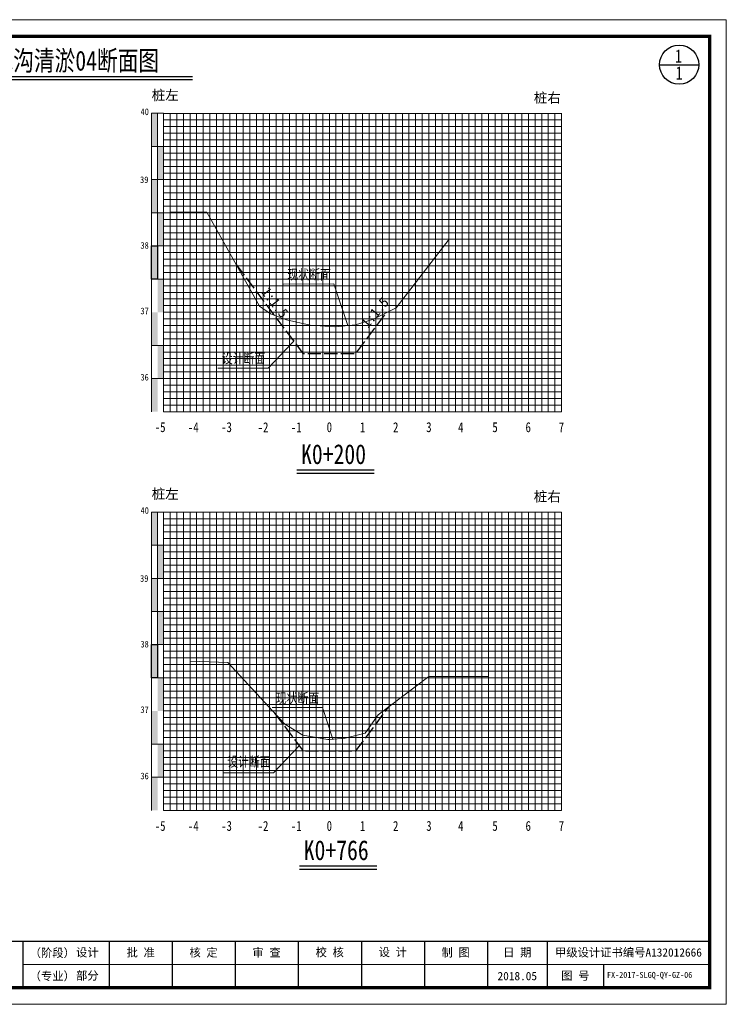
# Model space of a CAD drawing. Extents: x 464172 to 473094, y 3847158 to 3855433.
# Tile 85 of 98: x 470859 to 471072, y 3852269 to 3852566. Entities that reach past the tile are written whole.
import ezdxf
from ezdxf.enums import TextEntityAlignment as Align

# ---------------------------------------------------------------- set-up
doc = ezdxf.new("R2010")
doc.units = 0
doc.linetypes.add('4415', pattern=[5, 4, -1])
doc.layers.get('0').update_dxf_attribs({"linetype": 'CONTINUOUS'})
for name, color, linetype, lineweight in [('0.13文字', 3, 'CONTINUOUS', 13), ('2', 61, 'CONTINUOUS', 30), ('3', 8, 'CONTINUOUS', 5)]:
    doc.layers.add(name, color=color, linetype=linetype, lineweight=lineweight)
for name, color, linetype in [('DIMTEX', 7, 'CONTINUOUS'), ('DMX', 1, 'CONTINUOUS'), ('断面', 7, 'CONTINUOUS')]:
    doc.layers.add(name, color=color, linetype=linetype)
doc.styles.add('LYJFS', font='times.ttf', dxfattribs={"width": 0.7})
doc.styles.add('STYLE2', font='txt', dxfattribs={"width": 0.8})
doc.styles.add('仿宋', font='FangSong_GB2312.ttf', dxfattribs={"width": 0.8})
doc.styles.add('仿宋体', font='FangSong_GB2312.ttf', dxfattribs={"width": 0.8})
doc.styles.add('宋体', font='txt')
doc.styles.add('等线体', font='simhei.ttf')

# ---------------------------------------------------------------- blocks, each defined once
blk = doc.blocks.new('TK')
at = {"lineweight": 0}
for p, q in [((0, 297), (420, 297)), ((420, 297), (420, 0)), ((415, 12), (208, 12)), ((420, 0), (0, 0))]:
    blk.add_line(p, q, dxfattribs=at)
for p, q in [((208, 19), (208, 5)), ((234, 19), (234, 5)), ((253, 19), (253, 5)), ((272, 19), (272, 5)), ((291, 19), (291, 5)), ((310, 19), (310, 5)), ((329, 19), (329, 5)), ((348, 19), (348, 5)), ((366, 19), (366, 5)), ((383, 12), (383, 5))]:
    blk.add_line(p, q)
at = {"lineweight": 0, "const_width": 1}
blk.add_lwpolyline([(25, 292), (415, 292), (415, 5), (25, 5)], close=True, dxfattribs=at)
at = {"lineweight": 0, "const_width": 0.4}
blk.add_lwpolyline([(415, 19), (25, 19)], dxfattribs=at)
at = {"style": 'LYJFS'}
for s, p in [('（阶段）', (216.8339300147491, 15.5)), ('（专业）', (216.8339300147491, 8.5))]:
    blk.add_text(s, height=2.5, dxfattribs=at).set_placement(p, align=Align.MIDDLE_CENTER)
at = {"style": '仿宋'}
blk.add_text('2018.05', height=2.5, dxfattribs=at).set_placement((357, 8.5), align=Align.MIDDLE)
at = {"char_height": 2.5, "attachment_point": 5, "style": '宋体'}
for s, insert in [('设计', (227.4021536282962, 15.5)), ('批 准', (243.5, 15.5)), ('核 定', (262.4375, 15.47222222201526)), ('审 查', (281.4305555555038, 15.47328627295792)), ('校 核', (300.4652777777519, 15.54328155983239)), ('设 计', (319.4722222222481, 15.59333057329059)), ('制 图', (338.4166666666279, 15.4779241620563)), ('日 期', (357, 15.5)), ('甲级设计证书编号A132012666', (390.5, 15.5)), ('部分', (227.4021536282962, 8.5)), ('图 号', (374.5, 8.5))]:
    blk.add_mtext(s, dxfattribs=dict(at, insert=insert))

msp = doc.modelspace()

# ---------------------------------------------------------------- hatches: boundary and pattern name
at = {"linetype": 'Continuous'}
for points in [[(470899.1299987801, 3852537.488376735), (470900.9299987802, 3852537.488376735), (470900.9299987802, 3852527.488376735), (470899.1299987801, 3852527.488376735)], [(470900.9299987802, 3852527.488376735), (470902.7299987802, 3852527.488376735), (470902.7299987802, 3852517.488376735), (470900.9299987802, 3852517.488376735)], [(470899.1299987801, 3852517.488376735), (470900.9299987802, 3852517.488376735), (470900.9299987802, 3852507.488376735), (470899.1299987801, 3852507.488376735)], [(470900.9299987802, 3852507.488376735), (470902.7299987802, 3852507.488376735), (470902.7299987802, 3852497.488376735), (470900.9299987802, 3852497.488376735)], [(470899.1299987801, 3852497.488376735), (470900.9299987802, 3852497.488376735), (470900.9299987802, 3852487.488376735), (470899.1299987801, 3852487.488376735)], [(470900.9299987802, 3852487.488376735), (470902.7299987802, 3852487.488376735), (470902.7299987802, 3852477.488376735), (470900.9299987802, 3852477.488376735)], [(470899.1299987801, 3852477.488376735), (470900.9299987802, 3852477.488376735), (470900.9299987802, 3852467.488376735), (470899.1299987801, 3852467.488376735)], [(470900.9363595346, 3852467.513101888), (470902.7363595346, 3852467.513101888), (470902.7363595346, 3852457.513101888), (470900.9363595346, 3852457.513101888)], [(470899.1299987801, 3852457.484312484), (470900.9299987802, 3852457.484312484), (470900.9299987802, 3852447.484312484), (470899.1299987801, 3852447.484312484)], [(470899.1299987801, 3852417.209050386), (470900.9299987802, 3852417.209050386), (470900.9299987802, 3852407.209050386), (470899.1299987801, 3852407.209050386)], [(470900.9299987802, 3852407.209050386), (470902.7299987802, 3852407.209050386), (470902.7299987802, 3852397.209050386), (470900.9299987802, 3852397.209050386)], [(470899.1299987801, 3852397.209050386), (470900.9299987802, 3852397.209050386), (470900.9299987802, 3852387.209050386), (470899.1299987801, 3852387.209050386)], [(470900.9299987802, 3852387.209050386), (470902.7299987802, 3852387.209050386), (470902.7299987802, 3852377.209050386), (470900.9299987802, 3852377.209050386)], [(470899.1299987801, 3852377.209050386), (470900.9299987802, 3852377.209050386), (470900.9299987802, 3852367.209050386), (470899.1299987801, 3852367.209050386)], [(470900.9299987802, 3852367.209050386), (470902.7299987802, 3852367.209050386), (470902.7299987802, 3852357.209050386), (470900.9299987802, 3852357.209050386)], [(470899.1299987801, 3852357.209050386), (470900.9299987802, 3852357.209050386), (470900.9299987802, 3852347.209050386), (470899.1299987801, 3852347.209050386)], [(470900.9363595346, 3852347.233775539), (470902.7363595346, 3852347.233775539), (470902.7363595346, 3852337.233775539), (470900.9363595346, 3852337.233775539)], [(470899.1299987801, 3852337.204986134), (470900.9299987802, 3852337.204986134), (470900.9299987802, 3852327.204986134), (470899.1299987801, 3852327.204986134)]]:
    msp.add_hatch(color=7, dxfattribs=at).paths.add_polyline_path(points)

# ---------------------------------------------------------------- linework, layer by layer
at = {"linetype": 'Continuous', "flags": 128}
for points in [[(470899.1299987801, 3852497.488376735), (470900.9299987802, 3852497.488376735), (470900.9299987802, 3852487.488376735), (470899.1299987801, 3852487.488376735)], [(470899.1299987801, 3852377.209050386), (470900.9299987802, 3852377.209050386), (470900.9299987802, 3852367.209050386), (470899.1299987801, 3852367.209050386)]]:
    msp.add_lwpolyline(points, close=True, dxfattribs=at)
at = {"color": 1, "linetype": '4415', "lineweight": 30, "flags": 128}
for points in [[(470924.6111314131, 3852491.913533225), (470944.7299987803, 3852465.088376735), (470960.7299987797, 3852465.088376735), (470969.8706779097, 3852477.275948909)], [(470936.1932494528, 3852356.591382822), (470944.7299987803, 3852345.209050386), (470960.7299987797, 3852345.209050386), (470970.7011546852, 3852358.503924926)]]:
    msp.add_lwpolyline(points, dxfattribs=at)
at = {"linetype": 'Continuous', "lineweight": 20, "flags": 128}
for points in [[(470958.2861861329, 3852473.488376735), (470954.0807063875, 3852486.025342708), (470938.9293167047, 3852485.999030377)], [(470941.987632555, 3852468.744865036), (470934.2372407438, 3852460.597168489), (470919.085851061, 3852460.570856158)], [(470953.8162958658, 3852348.694625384), (470950.6126216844, 3852358.245106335), (470935.4612320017, 3852358.218794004)], [(470943.6176857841, 3852346.692134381), (470935.8672939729, 3852338.544437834), (470920.7159042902, 3852338.518125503)]]:
    msp.add_lwpolyline(points, dxfattribs=at)
at = {"layer": '2', "color": 7, "lineweight": 15}
for points in [[(470902.72999878, 3852537.422276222), (471022.72999878, 3852537.422276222)], [(470912.72999878, 3852537.488376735), (470912.72999878, 3852447.488376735)], [(470922.72999878, 3852537.488376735), (470922.72999878, 3852447.488376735)], [(470932.72999878, 3852537.488376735), (470932.72999878, 3852447.488376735)], [(470942.72999878, 3852537.488376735), (470942.72999878, 3852447.488376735)], [(470962.72999878, 3852537.488376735), (470962.72999878, 3852447.488376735)], [(470972.72999878, 3852537.488376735), (470972.72999878, 3852447.488376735)], [(470982.72999878, 3852537.488376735), (470982.72999878, 3852447.488376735)], [(470992.72999878, 3852537.488376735), (470992.72999878, 3852447.488376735)], [(471002.72999878, 3852537.488376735), (471002.72999878, 3852447.488376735)], [(471012.72999878, 3852537.488376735), (471012.72999878, 3852447.488376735)], [(471022.72999878, 3852537.488376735), (471022.72999878, 3852447.488376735)], [(470902.72999878, 3852527.488376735), (471022.72999878, 3852527.488376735)], [(470902.72999878, 3852517.488376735), (471022.72999878, 3852517.488376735)], [(470902.72999878, 3852507.488376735), (471022.72999878, 3852507.488376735)], [(470902.72999878, 3852497.488376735), (471022.72999878, 3852497.488376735)], [(470902.72999878, 3852477.488376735), (471022.72999878, 3852477.488376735)], [(470902.72999878, 3852447.488376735), (471022.72999878, 3852447.488376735)], [(470902.72999878, 3852417.142949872), (471022.72999878, 3852417.142949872)], [(470912.72999878, 3852417.209050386), (470912.72999878, 3852327.209050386)], [(470922.72999878, 3852417.209050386), (470922.72999878, 3852327.209050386)], [(470932.72999878, 3852417.209050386), (470932.72999878, 3852327.209050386)], [(470942.72999878, 3852417.209050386), (470942.72999878, 3852327.209050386)], [(470962.72999878, 3852417.209050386), (470962.72999878, 3852327.209050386)], [(470972.72999878, 3852417.209050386), (470972.72999878, 3852327.209050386)], [(470982.72999878, 3852417.209050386), (470982.72999878, 3852327.209050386)], [(470992.72999878, 3852417.209050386), (470992.72999878, 3852327.209050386)], [(471002.72999878, 3852417.209050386), (471002.72999878, 3852327.209050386)], [(471012.72999878, 3852417.209050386), (471012.72999878, 3852327.209050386)], [(471022.72999878, 3852417.209050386), (471022.72999878, 3852327.209050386)], [(470902.72999878, 3852407.209050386), (471022.72999878, 3852407.209050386)], [(470902.72999878, 3852397.209050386), (471022.72999878, 3852397.209050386)], [(470902.72999878, 3852387.209050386), (471022.72999878, 3852387.209050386)], [(470902.72999878, 3852377.209050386), (471022.72999878, 3852377.209050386)], [(470902.72999878, 3852357.209050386), (471022.72999878, 3852357.209050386)], [(470902.72999878, 3852327.209050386), (471022.72999878, 3852327.209050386)]]:
    msp.add_lwpolyline(points, dxfattribs=at)
at = {"layer": '2', "color": 3, "lineweight": 15}
for points in [[(470952.72999878, 3852537.488376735), (470952.72999878, 3852447.488376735)], [(470952.72999878, 3852417.209050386), (470952.72999878, 3852327.209050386)]]:
    msp.add_lwpolyline(points, dxfattribs=at)
at = {"layer": '2', "color": 7, "lineweight": 15, "flags": 128}
for points in [[(470902.72999878, 3852487.488376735), (471022.72999878, 3852487.488376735)], [(470902.72999878, 3852367.209050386), (471022.72999878, 3852367.209050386)]]:
    msp.add_lwpolyline(points, dxfattribs=at)
at = {"layer": '2', "color": 0, "lineweight": 15}
for points in [[(470902.72999878, 3852467.488376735), (471022.72999878, 3852467.488376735)], [(470902.72999878, 3852457.488376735), (471022.72999878, 3852457.488376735)], [(470902.72999878, 3852347.209050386), (471022.72999878, 3852347.209050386)], [(470902.72999878, 3852337.209050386), (471022.72999878, 3852337.209050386)]]:
    msp.add_lwpolyline(points, dxfattribs=at)
at = {"layer": '3', "lineweight": 5}
for points in [[(470902.72999878, 3852535.488376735), (471022.72999878, 3852535.488376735)], [(470904.72999878, 3852537.488376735), (470904.72999878, 3852447.488376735)], [(470906.72999878, 3852537.488376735), (470906.72999878, 3852447.488376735)], [(470908.72999878, 3852537.488376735), (470908.72999878, 3852447.488376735)], [(470910.72999878, 3852537.488376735), (470910.72999878, 3852447.488376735)], [(470914.72999878, 3852537.488376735), (470914.72999878, 3852447.488376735)], [(470916.72999878, 3852537.488376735), (470916.72999878, 3852447.488376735)], [(470918.72999878, 3852537.488376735), (470918.72999878, 3852447.488376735)], [(470920.72999878, 3852537.488376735), (470920.72999878, 3852447.488376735)], [(470924.72999878, 3852537.488376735), (470924.72999878, 3852447.488376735)], [(470926.72999878, 3852537.488376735), (470926.72999878, 3852447.488376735)], [(470928.72999878, 3852537.488376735), (470928.72999878, 3852447.488376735)], [(470930.72999878, 3852537.488376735), (470930.72999878, 3852447.488376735)], [(470934.72999878, 3852537.488376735), (470934.72999878, 3852447.488376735)], [(470936.72999878, 3852537.488376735), (470936.72999878, 3852447.488376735)], [(470938.72999878, 3852537.488376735), (470938.72999878, 3852447.488376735)], [(470940.72999878, 3852537.488376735), (470940.72999878, 3852447.488376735)], [(470944.72999878, 3852537.488376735), (470944.72999878, 3852447.488376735)], [(470946.72999878, 3852537.488376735), (470946.72999878, 3852447.488376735)], [(470948.72999878, 3852537.488376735), (470948.72999878, 3852447.488376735)], [(470950.72999878, 3852537.488376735), (470950.72999878, 3852447.488376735)], [(470954.72999878, 3852537.488376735), (470954.72999878, 3852447.488376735)], [(470956.72999878, 3852537.488376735), (470956.72999878, 3852447.488376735)], [(470958.72999878, 3852537.488376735), (470958.72999878, 3852447.488376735)], [(470960.72999878, 3852537.488376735), (470960.72999878, 3852447.488376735)], [(470964.72999878, 3852537.488376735), (470964.72999878, 3852447.488376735)], [(470966.72999878, 3852537.488376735), (470966.72999878, 3852447.488376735)], [(470968.72999878, 3852537.488376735), (470968.72999878, 3852447.488376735)], [(470970.72999878, 3852537.488376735), (470970.72999878, 3852447.488376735)], [(470974.72999878, 3852537.488376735), (470974.72999878, 3852447.488376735)], [(470976.72999878, 3852537.488376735), (470976.72999878, 3852447.488376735)], [(470978.72999878, 3852537.488376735), (470978.72999878, 3852447.488376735)], [(470980.72999878, 3852537.488376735), (470980.72999878, 3852447.488376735)], [(470984.72999878, 3852537.488376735), (470984.72999878, 3852447.488376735)], [(470986.72999878, 3852537.488376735), (470986.72999878, 3852447.488376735)], [(470988.72999878, 3852537.488376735), (470988.72999878, 3852447.488376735)], [(470990.72999878, 3852537.488376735), (470990.72999878, 3852447.488376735)], [(470994.72999878, 3852537.488376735), (470994.72999878, 3852447.488376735)], [(470996.72999878, 3852537.488376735), (470996.72999878, 3852447.488376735)], [(470998.72999878, 3852537.488376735), (470998.72999878, 3852447.488376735)], [(471000.72999878, 3852537.488376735), (471000.72999878, 3852447.488376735)], [(471004.72999878, 3852537.488376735), (471004.72999878, 3852447.488376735)], [(471006.72999878, 3852537.488376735), (471006.72999878, 3852447.488376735)], [(471008.72999878, 3852537.488376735), (471008.72999878, 3852447.488376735)], [(471010.72999878, 3852537.488376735), (471010.72999878, 3852447.488376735)], [(471014.72999878, 3852537.488376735), (471014.72999878, 3852447.488376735)], [(471016.72999878, 3852537.488376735), (471016.72999878, 3852447.488376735)], [(471018.72999878, 3852537.488376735), (471018.72999878, 3852447.488376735)], [(471020.72999878, 3852537.488376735), (471020.72999878, 3852447.488376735)], [(470902.72999878, 3852533.488376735), (471022.72999878, 3852533.488376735)], [(470902.72999878, 3852531.488376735), (471022.72999878, 3852531.488376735)], [(470902.72999878, 3852529.488376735), (471022.72999878, 3852529.488376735)], [(470902.72999878, 3852525.488376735), (471022.72999878, 3852525.488376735)], [(470902.72999878, 3852523.488376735), (471022.72999878, 3852523.488376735)], [(470902.72999878, 3852521.488376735), (471022.72999878, 3852521.488376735)], [(470902.72999878, 3852519.488376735), (471022.72999878, 3852519.488376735)], [(470902.72999878, 3852515.488376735), (471022.72999878, 3852515.488376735)], [(470902.72999878, 3852513.488376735), (471022.72999878, 3852513.488376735)], [(470902.72999878, 3852511.488376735), (471022.72999878, 3852511.488376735)], [(470902.72999878, 3852509.488376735), (471022.72999878, 3852509.488376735)], [(470902.72999878, 3852505.488376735), (471022.72999878, 3852505.488376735)], [(470902.72999878, 3852503.488376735), (471022.72999878, 3852503.488376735)], [(470902.72999878, 3852501.488376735), (471022.72999878, 3852501.488376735)], [(470902.72999878, 3852499.488376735), (471022.72999878, 3852499.488376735)], [(470902.72999878, 3852495.488376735), (471022.72999878, 3852495.488376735)], [(470902.72999878, 3852493.488376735), (471022.72999878, 3852493.488376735)], [(470902.72999878, 3852491.488376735), (471022.72999878, 3852491.488376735)], [(470902.72999878, 3852489.488376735), (471022.72999878, 3852489.488376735)], [(470902.72999878, 3852485.488376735), (471022.72999878, 3852485.488376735)], [(470902.72999878, 3852483.488376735), (471022.72999878, 3852483.488376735)], [(470902.72999878, 3852481.488376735), (471022.72999878, 3852481.488376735)], [(470902.72999878, 3852479.488376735), (471022.72999878, 3852479.488376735)], [(470902.72999878, 3852475.488376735), (471022.72999878, 3852475.488376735)], [(470902.72999878, 3852473.488376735), (471022.72999878, 3852473.488376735)], [(470902.72999878, 3852471.488376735), (471022.72999878, 3852471.488376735)], [(470902.72999878, 3852469.488376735), (471022.72999878, 3852469.488376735)], [(470902.72999878, 3852465.488376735), (471022.72999878, 3852465.488376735)], [(470902.72999878, 3852463.488376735), (471022.72999878, 3852463.488376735)], [(470902.72999878, 3852461.488376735), (471022.72999878, 3852461.488376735)], [(470902.72999878, 3852459.488376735), (471022.72999878, 3852459.488376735)], [(470902.72999878, 3852455.488376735), (471022.72999878, 3852455.488376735)], [(470902.72999878, 3852453.488376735), (471022.72999878, 3852453.488376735)], [(470902.72999878, 3852451.488376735), (471022.72999878, 3852451.488376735)], [(470902.72999878, 3852449.488376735), (471022.72999878, 3852449.488376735)], [(470904.72999878, 3852417.209050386), (470904.72999878, 3852327.209050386)], [(470906.72999878, 3852417.209050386), (470906.72999878, 3852327.209050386)], [(470908.72999878, 3852417.209050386), (470908.72999878, 3852327.209050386)], [(470910.72999878, 3852417.209050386), (470910.72999878, 3852327.209050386)], [(470914.72999878, 3852417.209050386), (470914.72999878, 3852327.209050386)], [(470916.72999878, 3852417.209050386), (470916.72999878, 3852327.209050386)], [(470918.72999878, 3852417.209050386), (470918.72999878, 3852327.209050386)], [(470920.72999878, 3852417.209050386), (470920.72999878, 3852327.209050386)], [(470924.72999878, 3852417.209050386), (470924.72999878, 3852327.209050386)], [(470926.72999878, 3852417.209050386), (470926.72999878, 3852327.209050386)], [(470928.72999878, 3852417.209050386), (470928.72999878, 3852327.209050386)], [(470930.72999878, 3852417.209050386), (470930.72999878, 3852327.209050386)], [(470934.72999878, 3852417.209050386), (470934.72999878, 3852327.209050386)], [(470936.72999878, 3852417.209050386), (470936.72999878, 3852327.209050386)], [(470938.72999878, 3852417.209050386), (470938.72999878, 3852327.209050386)], [(470940.72999878, 3852417.209050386), (470940.72999878, 3852327.209050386)], [(470944.72999878, 3852417.209050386), (470944.72999878, 3852327.209050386)], [(470946.72999878, 3852417.209050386), (470946.72999878, 3852327.209050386)], [(470948.72999878, 3852417.209050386), (470948.72999878, 3852327.209050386)], [(470950.72999878, 3852417.209050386), (470950.72999878, 3852327.209050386)], [(470954.72999878, 3852417.209050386), (470954.72999878, 3852327.209050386)], [(470956.72999878, 3852417.209050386), (470956.72999878, 3852327.209050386)], [(470958.72999878, 3852417.209050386), (470958.72999878, 3852327.209050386)], [(470960.72999878, 3852417.209050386), (470960.72999878, 3852327.209050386)], [(470964.72999878, 3852417.209050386), (470964.72999878, 3852327.209050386)], [(470966.72999878, 3852417.209050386), (470966.72999878, 3852327.209050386)], [(470968.72999878, 3852417.209050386), (470968.72999878, 3852327.209050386)], [(470970.72999878, 3852417.209050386), (470970.72999878, 3852327.209050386)], [(470974.72999878, 3852417.209050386), (470974.72999878, 3852327.209050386)], [(470976.72999878, 3852417.209050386), (470976.72999878, 3852327.209050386)], [(470978.72999878, 3852417.209050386), (470978.72999878, 3852327.209050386)], [(470980.72999878, 3852417.209050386), (470980.72999878, 3852327.209050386)], [(470984.72999878, 3852417.209050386), (470984.72999878, 3852327.209050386)], [(470986.72999878, 3852417.209050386), (470986.72999878, 3852327.209050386)], [(470988.72999878, 3852417.209050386), (470988.72999878, 3852327.209050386)], [(470990.72999878, 3852417.209050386), (470990.72999878, 3852327.209050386)], [(470994.72999878, 3852417.209050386), (470994.72999878, 3852327.209050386)], [(470996.72999878, 3852417.209050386), (470996.72999878, 3852327.209050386)], [(470998.72999878, 3852417.209050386), (470998.72999878, 3852327.209050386)], [(471000.72999878, 3852417.209050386), (471000.72999878, 3852327.209050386)], [(471004.72999878, 3852417.209050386), (471004.72999878, 3852327.209050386)], [(471006.72999878, 3852417.209050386), (471006.72999878, 3852327.209050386)], [(471008.72999878, 3852417.209050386), (471008.72999878, 3852327.209050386)], [(471010.72999878, 3852417.209050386), (471010.72999878, 3852327.209050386)], [(471014.72999878, 3852417.209050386), (471014.72999878, 3852327.209050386)], [(471016.72999878, 3852417.209050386), (471016.72999878, 3852327.209050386)], [(471018.72999878, 3852417.209050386), (471018.72999878, 3852327.209050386)], [(471020.72999878, 3852417.209050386), (471020.72999878, 3852327.209050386)], [(470902.72999878, 3852415.209050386), (471022.72999878, 3852415.209050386)], [(470902.72999878, 3852413.209050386), (471022.72999878, 3852413.209050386)], [(470902.72999878, 3852411.209050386), (471022.72999878, 3852411.209050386)], [(470902.72999878, 3852409.209050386), (471022.72999878, 3852409.209050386)], [(470902.72999878, 3852405.209050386), (471022.72999878, 3852405.209050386)], [(470902.72999878, 3852403.209050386), (471022.72999878, 3852403.209050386)], [(470902.72999878, 3852401.209050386), (471022.72999878, 3852401.209050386)], [(470902.72999878, 3852399.209050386), (471022.72999878, 3852399.209050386)], [(470902.72999878, 3852395.209050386), (471022.72999878, 3852395.209050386)], [(470902.72999878, 3852393.209050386), (471022.72999878, 3852393.209050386)], [(470902.72999878, 3852391.209050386), (471022.72999878, 3852391.209050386)], [(470902.72999878, 3852389.209050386), (471022.72999878, 3852389.209050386)], [(470902.72999878, 3852385.209050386), (471022.72999878, 3852385.209050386)], [(470902.72999878, 3852383.209050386), (471022.72999878, 3852383.209050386)], [(470902.72999878, 3852381.209050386), (471022.72999878, 3852381.209050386)], [(470902.72999878, 3852379.209050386), (471022.72999878, 3852379.209050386)], [(470902.72999878, 3852375.209050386), (471022.72999878, 3852375.209050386)], [(470902.72999878, 3852373.209050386), (471022.72999878, 3852373.209050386)], [(470902.72999878, 3852371.209050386), (471022.72999878, 3852371.209050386)], [(470902.72999878, 3852369.209050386), (471022.72999878, 3852369.209050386)], [(470902.72999878, 3852365.209050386), (471022.72999878, 3852365.209050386)], [(470902.72999878, 3852363.209050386), (471022.72999878, 3852363.209050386)], [(470902.72999878, 3852361.209050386), (471022.72999878, 3852361.209050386)], [(470902.72999878, 3852359.209050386), (471022.72999878, 3852359.209050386)], [(470902.72999878, 3852355.209050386), (471022.72999878, 3852355.209050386)], [(470902.72999878, 3852353.209050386), (471022.72999878, 3852353.209050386)], [(470902.72999878, 3852351.209050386), (471022.72999878, 3852351.209050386)], [(470902.72999878, 3852349.209050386), (471022.72999878, 3852349.209050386)], [(470902.72999878, 3852345.209050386), (471022.72999878, 3852345.209050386)], [(470902.72999878, 3852343.209050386), (471022.72999878, 3852343.209050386)], [(470902.72999878, 3852341.209050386), (471022.72999878, 3852341.209050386)], [(470902.72999878, 3852339.209050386), (471022.72999878, 3852339.209050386)], [(470902.72999878, 3852335.209050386), (471022.72999878, 3852335.209050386)], [(470902.72999878, 3852333.209050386), (471022.72999878, 3852333.209050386)], [(470902.72999878, 3852331.209050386), (471022.72999878, 3852331.209050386)], [(470902.72999878, 3852329.209050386), (471022.72999878, 3852329.209050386)]]:
    msp.add_lwpolyline(points, dxfattribs=at)
at = {"layer": '3', "color": 0, "lineweight": 5}
for points in [[(470899.1299987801, 3852467.488376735), (471022.72999878, 3852467.488376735)], [(470899.1299987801, 3852457.488376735), (471022.72999878, 3852457.488376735)], [(470899.1299987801, 3852347.209050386), (471022.72999878, 3852347.209050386)], [(470899.1299987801, 3852337.209050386), (471022.72999878, 3852337.209050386)]]:
    msp.add_lwpolyline(points, dxfattribs=at)
at = {"layer": 'DIMTEX', "linetype": 'Continuous'}
for p, q in [((470840.1727687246, 3852547.686298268), (470911.4644438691, 3852547.686298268)), ((470942.9320388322, 3852428.991597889), (470966.2771241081, 3852428.991597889)), ((470943.7315007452, 3852309.529221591), (470967.0765860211, 3852309.529221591))]:
    msp.add_line(p, q, dxfattribs=at)
at = {"layer": 'DIMTEX', "color": 1, "linetype": 'Continuous'}
for p, q in [((470840.1932615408, 3852548.648740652), (470911.4644438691, 3852548.648740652)), ((470942.9525306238, 3852429.953992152), (470966.2771241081, 3852429.953992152)), ((470943.7519925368, 3852310.491615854), (470967.0765860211, 3852310.491615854))]:
    msp.add_line(p, q, dxfattribs=at)
at = {"layer": 'DMX', "color": 7, "linetype": 'Continuous', "lineweight": 15, "flags": 128}
for points in [[(470904.72999878, 3852507.688376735), (470915.8139163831, 3852507.688376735), (470931.6556859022, 3852479.281496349), (470935.0100005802, 3852477.027452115), (470939.8047416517, 3852475.210174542), (470946.9818227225, 3852473.548637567), (470954.363916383, 3852473.088376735), (470960.6170242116, 3852473.726079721), (470966.0756139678, 3852475.354061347), (470972.8644061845, 3852478.792025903), (470988.8539163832, 3852499.488376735), (471002.72999878, 3852499.488376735)], [(470910.72999878, 3852372.209050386), (470922.1327336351, 3852371.809050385), (470939.3067326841, 3852353.221666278), (470944.7001901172, 3852349.939442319), (470952.2204684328, 3852348.620571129), (470952.6431461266, 3852348.60633114)], [(470952.6431461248, 3852348.60633114), (470952.7952646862, 3852348.612253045), (470957.4948123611, 3852348.991392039), (470963.5070268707, 3852350.558463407), (470967.4117942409, 3852356.014073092), (470982.72999878, 3852367.609050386), (471000.72999878, 3852367.609050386)]]:
    msp.add_lwpolyline(points, dxfattribs=at)
at = {"layer": '断面'}
msp.add_line((471052.2727287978, 3852552.164651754), (471064.0797228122, 3852552.164651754), dxfattribs=at)
at = {"layer": '断面', "color": 3, "lineweight": 15}
for points in [[(470902.72999878, 3852537.488376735), (470899.1299987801, 3852537.488376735)], [(470899.1299987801, 3852537.488376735), (470899.1299987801, 3852447.488376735)], [(470900.9299987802, 3852537.488376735), (470900.9299987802, 3852487.488376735)], [(470902.72999878, 3852537.488376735), (470902.72999878, 3852447.488376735)], [(470902.72999878, 3852527.488376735), (470899.1299987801, 3852527.488376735)], [(470902.72999878, 3852517.488376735), (470899.1299987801, 3852517.488376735)], [(470902.72999878, 3852507.488376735), (470899.1299987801, 3852507.488376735)], [(470902.72999878, 3852497.488376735), (470899.1299987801, 3852497.488376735)], [(470899.1299987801, 3852487.488376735), (470902.72999878, 3852487.488376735)], [(470902.72999878, 3852417.209050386), (470899.1299987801, 3852417.209050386)], [(470899.1299987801, 3852417.209050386), (470899.1299987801, 3852327.209050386)], [(470900.9299987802, 3852417.209050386), (470900.9299987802, 3852367.209050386)], [(470902.72999878, 3852417.209050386), (470902.72999878, 3852327.209050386)], [(470902.72999878, 3852407.209050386), (470899.1299987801, 3852407.209050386)], [(470902.72999878, 3852397.209050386), (470899.1299987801, 3852397.209050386)], [(470902.72999878, 3852387.209050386), (470899.1299987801, 3852387.209050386)], [(470902.72999878, 3852377.209050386), (470899.1299987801, 3852377.209050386)], [(470899.1299987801, 3852367.209050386), (470902.72999878, 3852367.209050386)]]:
    msp.add_lwpolyline(points, dxfattribs=at)
at = {"layer": '断面', "color": 7, "lineweight": 15}
for points in [[(470902.72999878, 3852487.488376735), (471022.72999878, 3852487.488376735)], [(470902.72999878, 3852367.209050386), (471022.72999878, 3852367.209050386)]]:
    msp.add_lwpolyline(points, dxfattribs=at)
at = {"layer": '断面'}
msp.add_circle((471058.176225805, 3852552.164651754), 5.903497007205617, dxfattribs=at)

# ---------------------------------------------------------------- block references
at = {"layer": '断面', "xscale": 1.000049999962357, "yscale": 1.000049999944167, "zscale": 1.000049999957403}
msp.add_blockref('TK', (470652.362355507, 3852268.720227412), dxfattribs=at)

# ---------------------------------------------------------------- texts
at = {"style": '等线体'}
for s, p in [('桩左', (470899.1577199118, 3852541.476867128)), ('桩右', (471014.3417537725, 3852540.678870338)), ('桩左', (470899.1577199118, 3852421.197540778)), ('桩右', (471014.3417537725, 3852420.399543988))]:
    msp.add_text(s, height=3, dxfattribs=at).set_placement(p)
at = {"linetype": 'Continuous', "char_height": 3, "width": 37.93252298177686, "attachment_point": 1, "style": '仿宋体'}
for s, insert in [('现状断面', (470940.0681711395, 3852490.373981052)), ('设计断面', (470920.309895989, 3852465.086235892)), ('现状断面', (470936.6000864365, 3852362.593744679)), ('设计断面', (470921.9399492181, 3852343.39259669))]:
    msp.add_mtext(s, dxfattribs=dict(at, insert=insert))
at = {"layer": '0.13文字', "linetype": 'Continuous', "lineweight": 13, "insert": (471035.2022268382, 3852278.495996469), "char_height": 1.8, "width": 55.55091040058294, "attachment_point": 1, "style": 'LYJFS'}
msp.add_mtext('{\\fFangSong_GB2312|b0|i0|c134|p49;\\W1;\\C7; FX-2017-SLGQ-QY-GZ-06}', dxfattribs=at)
at = {"layer": 'DIMTEX', "linetype": 'Continuous', "style": 'STYLE2', "width": 0.8}
for s, height, p in [('排水沟清淤04断面图', 6.000299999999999, (470844.9482450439, 3852550.374460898)), ('1', 4.0002, (471056.9023681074, 3852552.757830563)), ('1', 4.0002, (471057.1040385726, 3852547.65267649)), ('K0+200', 6, (470944.1987382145, 3852431.679626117)), ('K0+766', 6, (470944.9982001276, 3852312.217249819))]:
    msp.add_text(s, height=height, dxfattribs=at).set_placement(p)
at = {"layer": '断面', "color": 7, "style": '等线体', "width": 0.8}
for s, p in [('40', (470895.8284016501, 3852536.364858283)), ('39', (470895.6768105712, 3852515.854846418)), ('38', (470895.7933617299, 3852496.040444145)), ('37', (470895.7933617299, 3852476.284040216)), ('36', (470895.7933617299, 3852456.284040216)), ('40', (470895.8284016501, 3852416.085531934)), ('39', (470895.6768105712, 3852395.575520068)), ('38', (470895.7933617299, 3852375.761117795)), ('37', (470895.7933617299, 3852356.004713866)), ('36', (470895.7933617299, 3852336.004713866))]:
    msp.add_text(s, height=2, dxfattribs=at).set_placement(p, align=Align.BOTTOM_LEFT)
at = {"layer": '断面', "color": 7, "style": '仿宋体'}
for rotation, p in [(307.8423377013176, (470936.3447763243, 3852480.428910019)), (50.19763166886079, (470966.4840266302, 3852477.388307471))]:
    msp.add_text('1:1.5', height=3, rotation=rotation, dxfattribs=at).set_placement(p, align=Align.MIDDLE)
at = {"layer": '断面', "color": 7, "style": '等线体', "width": 0.8}
for s, p in [('-5', (470901.7198951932, 3852442.795570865)), ('-4', (470911.7198951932, 3852442.795570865)), ('-3', (470921.7198951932, 3852442.795570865)), ('-2', (470932.7299987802, 3852442.795570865)), ('-1', (470942.7299987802, 3852442.795570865)), ('0', (470952.7299987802, 3852442.795570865)), ('1', (470962.7299987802, 3852442.795570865)), ('2', (470972.7299987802, 3852442.795570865)), ('3', (470982.7299987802, 3852442.795570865)), ('4', (470992.3549945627, 3852442.795570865)), ('5', (471002.6759857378, 3852442.795570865)), ('6', (471012.6759857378, 3852442.795570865)), ('7', (471022.6759857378, 3852442.795570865)), ('-5', (470901.7198951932, 3852322.516244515)), ('-4', (470911.7198951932, 3852322.516244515)), ('-3', (470921.7198951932, 3852322.516244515)), ('-2', (470932.7299987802, 3852322.516244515)), ('-1', (470942.7299987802, 3852322.516244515)), ('0', (470952.7299987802, 3852322.516244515)), ('1', (470962.7299987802, 3852322.516244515)), ('2', (470972.7299987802, 3852322.516244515)), ('3', (470982.7299987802, 3852322.516244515)), ('4', (470992.3549945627, 3852322.516244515)), ('5', (471002.6759857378, 3852322.516244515)), ('6', (471012.6759857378, 3852322.516244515)), ('7', (471022.6759857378, 3852322.516244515))]:
    msp.add_text(s, height=3, dxfattribs=at).set_placement(p, align=Align.MIDDLE)

doc.saveas('drawing.dxf')
